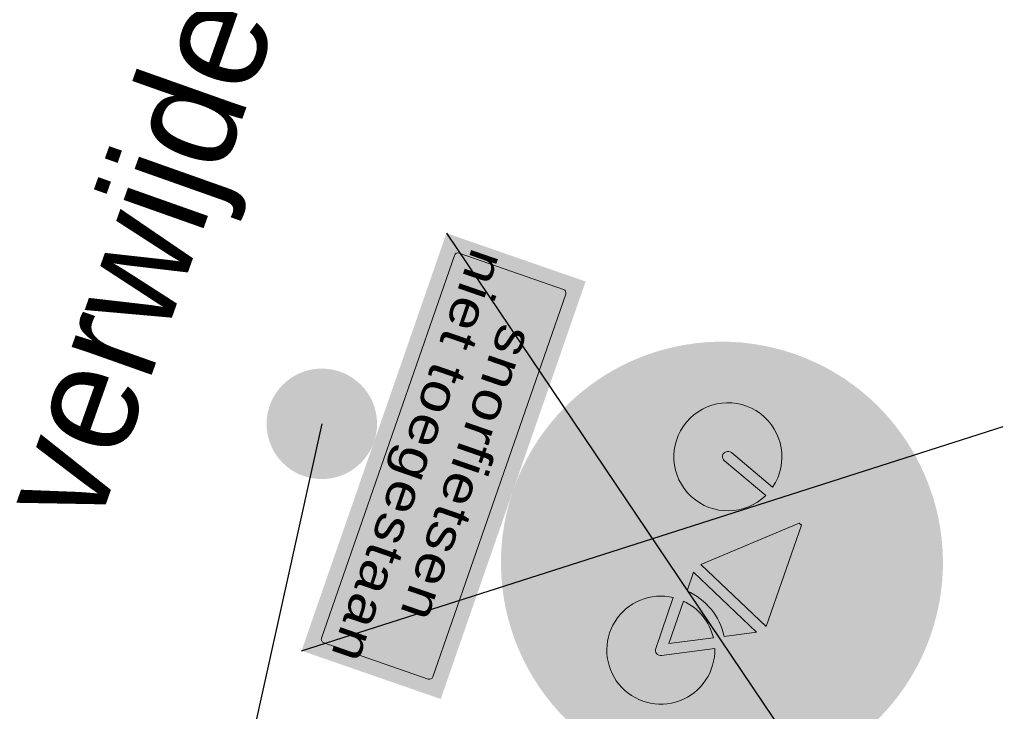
# Model space of a CAD drawing. Header units: metres. Extents: x 136326 to 138181, y 453212 to 454732.
# Tile 5 of 55: x 136411.93 to 136418.61, y 453370.2 to 453374.89. Entities that reach past the tile are written whole.
import ezdxf

# ---------------------------------------------------------------- set-up
doc = ezdxf.new("R2010")
doc.units = ezdxf.units.M
doc.layers.add('-DR-nw-inr-bebording-txt', color=2, linetype='Continuous')
doc.layers.add('mob_bebording', color=7, linetype='Continuous', lineweight=0)
doc.styles.add('eurostile', font='txt')
doc.styles.add('Style-Verkeersborden', font='Verkeersborden.shx')

# ---------------------------------------------------------------- blocks, each defined once
blk = doc.blocks.new('bord_G11')
at = {"layer": 'mob_bebording', "linetype": 'Continuous', "lineweight": 0}
h = blk.add_hatch(color=170, dxfattribs=at)
edge = h.paths.add_edge_path()
edge.add_arc((0, 0.2999999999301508), 0.3, 0, 360)
edge = h.paths.add_edge_path(flags=17)
edge.add_arc((0, 0.2999999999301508), 0.29, 0, 360)
h = blk.add_hatch(color=254, dxfattribs=at)
edge = h.paths.add_edge_path()
edge.add_arc((0, 0.2999999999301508), 0.29, 0, 360)
edge = h.paths.add_edge_path()
edge.add_arc((0, 0.2999999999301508), 0.28, 0, 360)
h = blk.add_hatch(color=170, dxfattribs=at)
edge = h.paths.add_edge_path()
edge.add_arc((0, 0.2999999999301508), 0.28, 0, 360)
h.paths.add_polyline_path([(0.1066745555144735, 0.3422153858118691, -3.032803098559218), (0.0516394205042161, 0.2531666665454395), (0.01024137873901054, 0.2531666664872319), (-0.09083430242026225, 0.3659049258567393), (-0.1006419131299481, 0.3399436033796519, -0.7991742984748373), (-0.1384922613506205, 0.1724999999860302), (-0.1384939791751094, 0.1724999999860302, -1.149504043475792), (-0.1143621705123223, 0.345126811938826), (-0.08244699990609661, 0.4296081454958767, -0.3119658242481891), (-0.06186661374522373, 0.4438333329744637), (-0.03300000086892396, 0.4438333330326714), (-0.03300000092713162, 0.4291666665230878), (-0.06186661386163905, 0.4291666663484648, 0.3119658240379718), (-0.06872674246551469, 0.4244249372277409), (-0.07801690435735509, 0.3998333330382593), (0.06860535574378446, 0.3998333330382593), (0.07525175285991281, 0.4144999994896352), (0.04735410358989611, 0.4144999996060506, -1.000000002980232), (0.04735410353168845, 0.4291666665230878), (0.1133541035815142, 0.4291666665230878), (0.1133541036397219, 0.4144999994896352), (0.09135410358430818, 0.4144999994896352), (0.0814547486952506, 0.3926549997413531)], flags=17)
h = blk.add_hatch(color=254, dxfattribs=at)
h.paths.add_polyline_path([(0.04735410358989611, 0.4291666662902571, 1.000000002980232), (0.04735410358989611, 0.4144999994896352), (0.07525175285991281, 0.4144999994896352), (0.06860535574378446, 0.3998333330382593), (-0.07801690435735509, 0.3998333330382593), (-0.06872674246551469, 0.4244249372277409, -0.3119658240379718), (-0.06186661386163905, 0.4291666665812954), (-0.03300000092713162, 0.4291666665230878), (-0.03300000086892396, 0.4438333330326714), (-0.06186661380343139, 0.4438333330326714, 0.3119658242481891), (-0.08244699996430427, 0.4296081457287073), (-0.1143621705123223, 0.345126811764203, 1.149504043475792), (-0.1384939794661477, 0.1724999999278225), (-0.1384922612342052, 0.1724999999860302, 0.7991742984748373), (-0.1006419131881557, 0.3399436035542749), (-0.09083430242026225, 0.3659049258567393), (0.01024137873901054, 0.2531666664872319), (0.05163942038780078, 0.2531666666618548, 3.032803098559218), (0.1066745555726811, 0.3422153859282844), (0.0814547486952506, 0.3926549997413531), (0.09135410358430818, 0.4144999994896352), (0.1133541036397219, 0.4144999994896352), (0.1133541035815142, 0.4291666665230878)])
h.paths.add_polyline_path([(0.06636758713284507, 0.2678333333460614, -0.2306687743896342), (0.1001429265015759, 0.3224829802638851), (0.1274677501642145, 0.2678333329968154)])
h.paths.add_polyline_path([(-0.131632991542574, 0.2579083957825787), (-0.1058468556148, 0.3261658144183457, -19.94987439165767), (-0.1195671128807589, 0.3313490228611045), (-0.1453532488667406, 0.2630916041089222, 1.000000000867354)])
h.paths.add_polyline_path([(0.0935562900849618, 0.3356562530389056, 0.2394999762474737), (0.0516394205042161, 0.2678333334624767), (0.02489013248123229, 0.2678333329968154), (0.07365871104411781, 0.3754514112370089)])
h.paths.add_polyline_path([(0.1458924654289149, 0.2637795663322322), (0.1132611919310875, 0.3290421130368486, -2.949570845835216), (0.06636758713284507, 0.2531666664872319), (0.1393333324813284, 0.2531666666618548, 0.5575365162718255)])
h.paths.add_polyline_path([(0.01147455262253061, 0.2737622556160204), (-0.08499473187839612, 0.3813626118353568), (-0.08355764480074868, 0.3851666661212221), (0.0619589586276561, 0.3851666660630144)])
blk.add_hatch(color=170, dxfattribs=at).paths.add_polyline_path([(0.0619589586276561, 0.3851666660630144), (-0.08355764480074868, 0.3851666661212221), (-0.08499473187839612, 0.3813626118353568), (0.01147455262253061, 0.2737622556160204)])
at = {"layer": 'mob_bebording', "linetype": 'Continuous', "lineweight": 0, "extrusion": (0, 0, -1)}
h = blk.add_hatch(color=170, dxfattribs=at)
edge = h.paths.add_edge_path()
edge.add_ellipse((-0.1393333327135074, 0.26050000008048), major_axis=(-0.08800000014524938, 0), ratio=1, start_angle=184.7801917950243, end_angle=238.6547569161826)
edge.add_line((-0.0935562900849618, 0.3356562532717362), (-0.07365871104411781, 0.3754514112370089))
edge.add_line((-0.07365871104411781, 0.3754514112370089), (-0.02489013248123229, 0.2678333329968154))
edge.add_line((-0.02489013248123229, 0.2678333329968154), (-0.05163942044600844, 0.2678333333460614))
at = {"layer": 'mob_bebording', "linetype": 'Continuous', "lineweight": 0, "extrusion": (0, 0, -0.9999999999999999)}
h = blk.add_hatch(color=170, dxfattribs=at)
edge = h.paths.add_edge_path()
edge.add_line((0.1058468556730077, 0.326165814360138), (0.131632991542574, 0.2579083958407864))
edge.add_ellipse((0.1384931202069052, 0.2605000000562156), major_axis=(-0.007333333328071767, 0), ratio=1, start_angle=20.69545112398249, end_angle=200.6954512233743)
edge.add_line((0.1453532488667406, 0.2630916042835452), (0.1195671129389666, 0.3313490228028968))
edge.add_ellipse((0.1384931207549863, 0.2605000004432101), major_axis=(-0.07333333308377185, 0), ratio=1, start_angle=-63.56537827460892, end_angle=284.9562807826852, ccw=False)
h = blk.add_hatch(color=170, dxfattribs=at)
edge = h.paths.add_edge_path()
edge.add_ellipse((-0.1393333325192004, 0.2604999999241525), major_axis=(-0.007333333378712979, 0), ratio=1, start_angle=-26.56505186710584, end_angle=89.99999938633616)
edge.add_line((-0.1393333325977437, 0.2531666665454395), (-0.06636758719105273, 0.2531666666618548))
edge.add_ellipse((-0.1393333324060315, 0.2604999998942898), major_axis=(-0.07333333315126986, 0), ratio=1, start_angle=-110.82588064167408, end_angle=174.2608295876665, ccw=False)
edge.add_line((-0.1132611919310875, 0.329042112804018), (-0.1458924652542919, 0.2637795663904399))
at = {"layer": 'mob_bebording', "linetype": 'Continuous', "lineweight": 0}
h = blk.add_hatch(color=170, dxfattribs=at)
edge = h.paths.add_edge_path()
edge.add_arc((0.1393333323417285, 0.26049999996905), 0.0733333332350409, 122.304221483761, 174.2608293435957)
edge.add_line((0.06636758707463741, 0.2678333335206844), (0.1274677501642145, 0.2678333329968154))
edge.add_line((0.1274677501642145, 0.2678333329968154), (0.1001429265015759, 0.3224829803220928))
at = {"layer": 'mob_bebording', "color": 5, "linetype": 'Continuous', "lineweight": 0, "flags": 128}
blk.add_lwpolyline([(0.0619589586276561, 0.3851666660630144), (-0.08355764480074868, 0.3851666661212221), (-0.08499473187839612, 0.3813626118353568), (0.01147455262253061, 0.2737622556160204)], close=True, dxfattribs=at)
for points in [[(0.05163942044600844, 0.2678333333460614, -0.2394999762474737), (0.0935562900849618, 0.3356562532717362), (0.07365871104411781, 0.3754514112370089), (0.02489013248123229, 0.2678333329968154)], [(-0.1058468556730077, 0.326165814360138), (-0.131632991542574, 0.2579083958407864, -1.000000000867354), (-0.1453532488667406, 0.2630916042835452), (-0.1195671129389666, 0.3313490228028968, 19.94987439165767)], [(0.1458924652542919, 0.2637795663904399, -0.5575365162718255), (0.1393333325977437, 0.2531666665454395), (0.06636758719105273, 0.2531666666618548, 2.949570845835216), (0.1132611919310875, 0.329042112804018)], [(0.1001429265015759, 0.3224829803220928, 0.2306687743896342), (0.06636758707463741, 0.2678333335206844), (0.1274677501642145, 0.2678333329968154)]]:
    blk.add_lwpolyline(points, format="xyb", close=True, dxfattribs=at)
blk = doc.blocks.new('bord_OB-L-WK-2R_3')
at = {"layer": 'mob_bebording', "linetype": 'Continuous', "lineweight": 0}
h = blk.add_hatch(color=254, dxfattribs=at)
h.paths.add_polyline_path([(0.2999999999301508, -0.200000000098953), (-0.2999999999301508, -0.2000000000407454), (-0.2999999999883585, -2.91038304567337e-11), (0, 0), (0.2999999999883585, -2.91038304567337e-11)])
h.paths.add_polyline_path([(-0.2899999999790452, -0.17500000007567), (-0.2900000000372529, -0.02500000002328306, -0.414213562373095), (-0.2750000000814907, -0.01000000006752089), (0.2749999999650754, -0.01000000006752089, -0.414213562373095), (0.2899999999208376, -0.02499999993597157), (0.2899999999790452, -0.17500000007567, -0.414213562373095), (0.2749999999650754, -0.1899999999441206), (-0.2750000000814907, -0.1900000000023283, -0.414213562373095)], flags=17)
h = blk.add_hatch(color=7, dxfattribs=at)
h.paths.add_polyline_path([(-0.2750000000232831, -0.190000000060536), (0.2749999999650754, -0.190000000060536, 0.414213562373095), (0.2899999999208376, -0.1750000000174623), (0.2899999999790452, -0.02500000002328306, 0.414213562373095), (0.2749999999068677, -0.009999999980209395), (-0.2750000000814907, -0.009999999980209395, 0.414213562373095), (-0.2900000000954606, -0.02500000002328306), (-0.2900000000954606, -0.1750000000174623, 0.414213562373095)])
h.paths.add_polyline_path([(-0.2800000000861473, -0.02499999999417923, -0.414213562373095), (-0.2750000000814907, -0.02000000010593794), (0.2749999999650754, -0.02000000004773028, -0.414213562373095), (0.279999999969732, -0.02500000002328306), (0.279999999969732, -0.1750000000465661, -0.414213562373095), (0.2749999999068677, -0.1800000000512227), (-0.2750000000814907, -0.1799999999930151, -0.414213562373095), (-0.2800000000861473, -0.17500000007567)])
h = blk.add_hatch(color=254, dxfattribs=at)
edge = h.paths.add_edge_path()
edge.add_line((-0.2750000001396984, -0.1800000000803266), (0.2749999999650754, -0.1800000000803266))
edge.add_arc((0.2749999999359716, -0.1750000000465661), 0.005000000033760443, 270.0000003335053, 360.0000003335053)
edge.add_line((0.279999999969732, -0.1750000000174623), (0.279999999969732, -0.02500000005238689))
edge.add_arc((0.2749999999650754, -0.02500000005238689), 0.005000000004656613, 0, 90)
edge.add_line((0.2749999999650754, -0.02000000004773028), (-0.2750000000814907, -0.01999999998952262))
edge.add_arc((-0.2750000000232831, -0.02500000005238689), 0.005000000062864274, 90.00000066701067, 180.0000006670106)
edge.add_line((-0.2800000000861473, -0.02500000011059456), (-0.2800000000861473, -0.17500000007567))
edge.add_arc((-0.2750000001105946, -0.1750000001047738), 0.004999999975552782, 179.9999996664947, 269.9999996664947)
at = {"layer": 'mob_bebording', "color": 254, "linetype": 'Continuous', "lineweight": 0, "flags": 128}
blk.add_lwpolyline([(-0.2750000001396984, -0.1800000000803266), (0.2749999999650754, -0.1800000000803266, 0.414213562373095), (0.279999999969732, -0.1750000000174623), (0.279999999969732, -0.02500000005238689, 0.414213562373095), (0.2749999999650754, -0.02000000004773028), (-0.2750000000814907, -0.01999999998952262, 0.414213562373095), (-0.2800000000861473, -0.02500000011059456), (-0.2800000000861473, -0.17500000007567, 0.414213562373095)], format="xyb", close=True, dxfattribs=at)
at = {"layer": 'mob_bebording', "color": 7, "linetype": 'Continuous', "lineweight": 0, "insert": (-5.820766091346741e-11, -0.1083333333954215), "char_height": 0.04999999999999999, "attachment_point": 5, "line_spacing_factor": 0.8399999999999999, "style": 'Style-Verkeersborden'}
blk.add_mtext('\\H1x;\\W1.2;\\T1.075;snorfietsen\\Pniet toegestaan', dxfattribs=at)

msp = doc.modelspace()

# ---------------------------------------------------------------- hatches: boundary and pattern name
at = {"layer": 'mob_bebording', "linetype": 'Continuous', "lineweight": 0}
h = msp.add_hatch(color=251, dxfattribs=at)
edge = h.paths.add_edge_path(flags=0)
edge.add_arc((136413.9774938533, 453372.1467486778), 0.375, 0, 360)

# ---------------------------------------------------------------- linework, layer by layer
at = {"layer": 'mob_bebording', "color": 10, "lineweight": 30}
for p, q in [((136414.8235846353, 453373.4408886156), (136417.6188297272, 453369.2952064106)), ((136413.8399526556, 453370.6067276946), (136418.6024617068, 453372.1293673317))]:
    msp.add_line(p, q, dxfattribs=at)
at = {"layer": 'mob_bebording', "color": 251, "lineweight": 30}
msp.add_line((136413.9774938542, 453372.1467486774), (136413.1597518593, 453368.4567489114), dxfattribs=at)

# ---------------------------------------------------------------- block references
at = {"layer": 'mob_bebording', "color": 254, "linetype": 'Continuous', "lineweight": 0, "xscale": 4.999999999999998, "yscale": 4.999999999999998, "zscale": 4.999999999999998, "rotation": 250.8600116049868}
msp.add_blockref('bord_OB-L-WK-2R_3', (136415.276488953, 453371.6959308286), dxfattribs=at)
at = {"layer": 'mob_bebording', "color": 5, "linetype": 'Continuous', "lineweight": 0, "xscale": 4.999999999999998, "yscale": 4.999999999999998, "zscale": 4.999999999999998, "rotation": 250.8602537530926}
msp.add_blockref('bord_G11', (136415.2764847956, 453371.6959188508), dxfattribs=at)

# ---------------------------------------------------------------- texts
at = {"layer": '-DR-nw-inr-bebording-txt', "style": 'eurostile'}
msp.add_text("verwijderen: G11 + OB 'snorfietsen niet toegestaan'", height=0.75, rotation=70.5, dxfattribs=at).set_placement((136412.4457329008, 453371.4154283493))
at = {"layer": '-DR-nw-inr-bebording-txt', "insert": (136417.9642975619, 453359.567820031), "char_height": 0.75, "attachment_point": 7, "rotation": 70.33562535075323, "line_spacing_factor": 0.8360563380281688, "style": 'eurostile'}
msp.add_mtext("nieuw: bord 'fietsstraat' + OB502\\P(op lichtmast)", dxfattribs=at)

doc.saveas('drawing.dxf')
